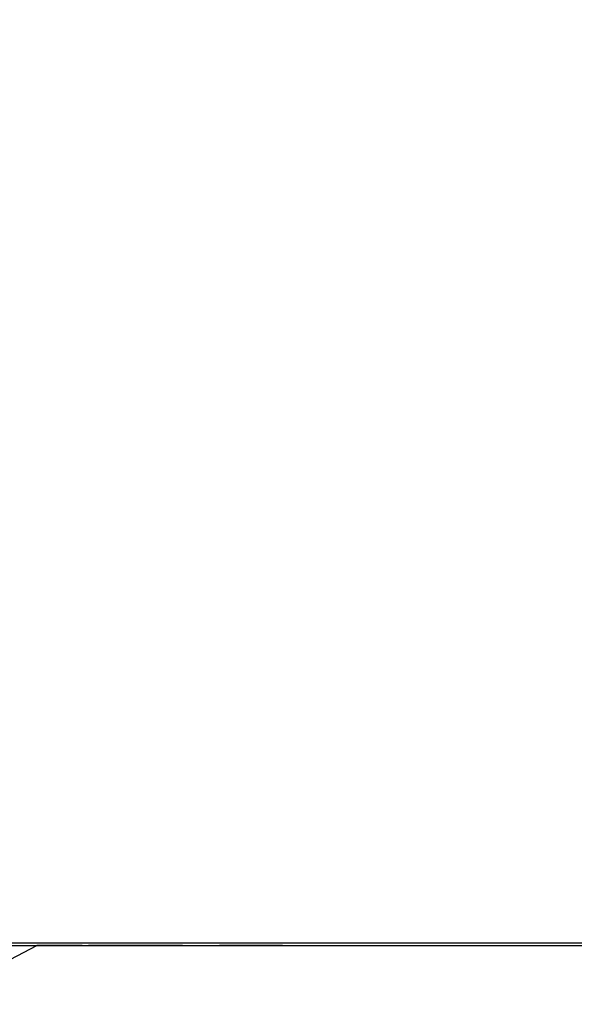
# Model space of a CAD drawing. Header units: millimetres. Extents: x 20 to 26560, y 40 to 18133.
# Tile 8 of 97: x 5431 to 5860, y 5971 to 6732. Entities that reach past the tile are written whole.
import ezdxf

# ---------------------------------------------------------------- set-up
doc = ezdxf.new("R2010")
doc.units = ezdxf.units.MM
doc.header["$LTSCALE"] = 2

msp = doc.modelspace()

# ---------------------------------------------------------------- linework, layer by layer
at = {"color": 7, "linetype": 'Continuous', "lineweight": 25}
for p in [(5357.36, 5971.1), (5479.21, 6016.65)]:
    msp.add_line(p, (5443.94, 6016.65), dxfattribs=at)
at = {"color": 7, "linetype": 'Continuous', "lineweight": 25, "flags": 128}
for points in [[(5419.39, 6016.65), (5434.9, 6016.65), (5442.66, 6016.65), (5458.18, 6016.65), (5465.94, 6016.65), (5481.46, 6016.65), (5489.21, 6016.65), (5496.97, 6016.65), (5512.49, 6016.65), (5520.25, 6016.65), (5535.77, 6016.65), (5543.53, 6016.65), (5559.04, 6016.65), (5566.8, 6016.65), (5582.32, 6016.65), (5590.08, 6016.65), (5597.84, 6016.65), (5613.35, 6016.65), (5621.11, 6016.65), (5636.63, 6016.65), (5644.39, 6016.65), (5659.91, 6016.65), (5667.67, 6016.65), (5675.42, 6016.65), (5690.94, 6016.65), (5698.7, 6016.65), (5714.22, 6016.65), (5721.98, 6016.65), (5737.49, 6016.65), (5745.25, 6016.65), (5753.01, 6016.65), (5768.53, 6016.65), (5776.29, 6016.65), (5791.81, 6016.65), (5799.56, 6016.65), (5815.08, 6016.65), (5822.84, 6016.65), (5838.36, 6016.65), (5846.12, 6016.65), (5853.88, 6016.65), (5869.39, 6016.65)], [(5424.97, 6018.61), (5432.73, 6018.61), (5448.24, 6018.61), (5456, 6018.61), (5471.52, 6018.61), (5479.28, 6018.61), (5487.04, 6018.61), (5502.55, 6018.61), (5510.31, 6018.61), (5525.83, 6018.61), (5533.59, 6018.61), (5549.11, 6018.61), (5556.87, 6018.61), (5564.62, 6018.61), (5580.14, 6018.61), (5587.9, 6018.61), (5603.42, 6018.61), (5611.18, 6018.61), (5626.69, 6018.61), (5634.45, 6018.61), (5642.21, 6018.61), (5657.73, 6018.61), (5665.49, 6018.61), (5681.01, 6018.61), (5688.76, 6018.61), (5704.28, 6018.61), (5712.04, 6018.61), (5719.8, 6018.61), (5735.32, 6018.61), (5743.08, 6018.61), (5758.59, 6018.61), (5766.35, 6018.61), (5781.87, 6018.61), (5789.63, 6018.61), (5805.15, 6018.61), (5812.9, 6018.61), (5820.66, 6018.61), (5836.18, 6018.61), (5843.94, 6018.61), (5859.46, 6018.61), (5867.22, 6018.61)], [(5556.55, 6016.65), (5549.8, 6016.65), (5542.04, 6016.65), (5534.29, 6016.65), (5518.77, 6016.65), (5511.01, 6016.65), (5495.49, 6016.65), (5487.73, 6016.65), (5484.1, 6016.65)], [(5633.9, 6016.65), (5627.39, 6016.65), (5619.63, 6016.65), (5611.87, 6016.65), (5596.36, 6016.65), (5588.6, 6016.65), (5585.34, 6016.65)]]:
    msp.add_lwpolyline(points, dxfattribs=at)
at = {"color": 8, "linetype": 'Continuous', "lineweight": 25}
msp.add_open_spline([(5627.37, 7321.4), (5695.7, 7284.7), (5848.8, 7202.46), (6086.58, 7074.72), (6340.8, 6938.16), (6595, 6801.6), (7113.55, 6523.03), (7547.35, 6289.98), (7896.42, 6102.46)], degree=3, knots=[0, 0, 0, 0, 0.090314, 0.202348, 0.314383, 0.426417, 0.538452, 1, 1, 1, 1], dxfattribs=at)

doc.saveas('drawing.dxf')
